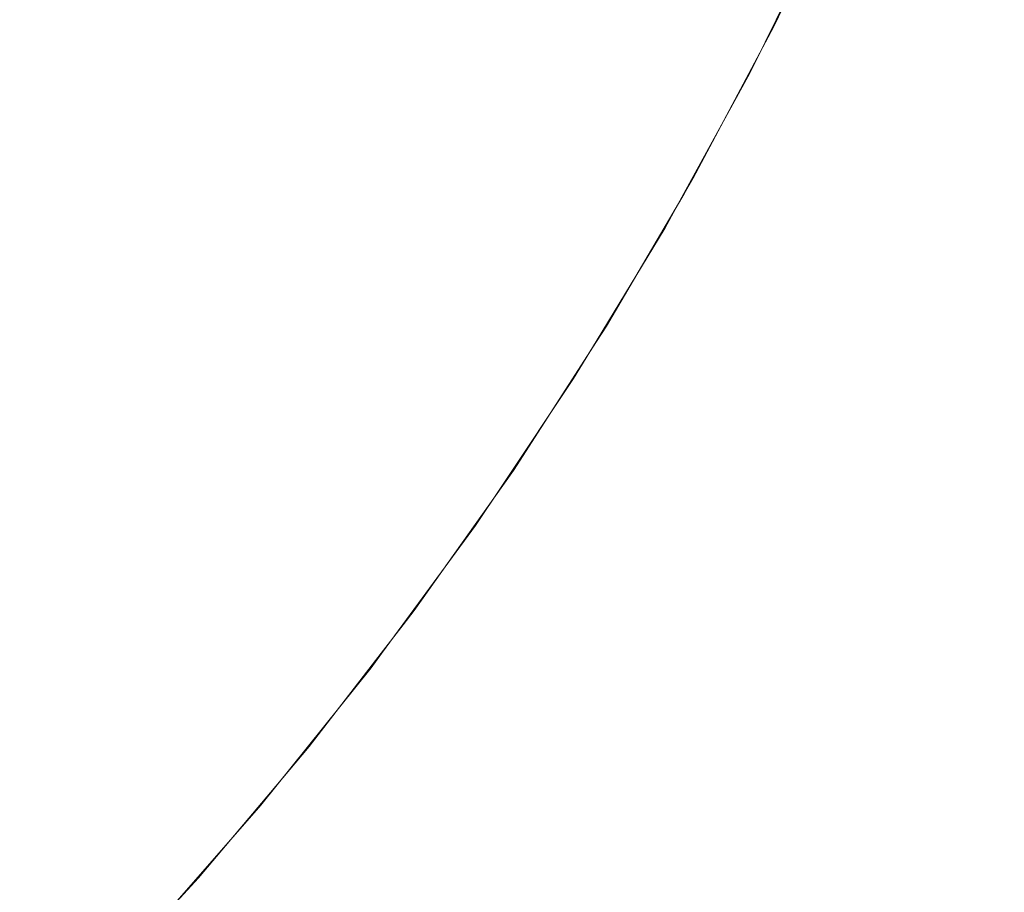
# Model space of a CAD drawing. Header units: centimetres. Extents: x -26 to 27.3, y -25.3 to -23.5.
# Tile 138 of 221: x 9.3238 to 9.3725, y -24.8927 to -24.8496. Entities that reach past the tile are written whole.
import ezdxf

# ---------------------------------------------------------------- set-up
doc = ezdxf.new("R2010")
doc.units = ezdxf.units.CM
doc.header["$LTSCALE"] = 2.54
doc.layers.add('Lucido design-1', color=7, linetype='Continuous')

# ---------------------------------------------------------------- blocks, each defined once
blk = doc.blocks.new('Gruppo-4-1')
at = {"color": 7, "linetype": 'Continuous', "lineweight": 9}
blk.add_3dface([(-25.917482, -23.559888, 1050.422055), (-25.917482, -25.159888, 1050.422055), (27.182518, -25.159888, 1050.422055), (27.182518, -23.559888, 1050.422055)], dxfattribs=at)
for points, invisible_edges in [([(9.36443, -24.842117, 1049.930605), (9.360776, -24.849764, 1049.930605), (9.36039, -24.849569, 1049.934669), (9.364036, -24.841939, 1049.934669)], 15), ([(9.364672, -24.842227, 1049.92653), (9.361014, -24.849884, 1049.92653), (9.360776, -24.849764, 1049.930605), (9.36443, -24.842117, 1049.930605)], 15), ([(9.348524, -24.843587, 1049.973231), (9.344822, -24.850557, 1049.973231), (9.342915, -24.849491, 1049.976733), (9.346573, -24.842603, 1049.976733)], 15), ([(9.364762, -24.842268, 1049.9226), (9.361102, -24.849928, 1049.9226), (9.361014, -24.849884, 1049.92653), (9.364672, -24.842227, 1049.92653)], 15), ([(9.364395, -24.843039, 1049.922055), (9.361103, -24.849929, 1049.922055), (9.361102, -24.849928, 1049.9226), (9.364762, -24.842268, 1049.9226)], 14), ([(9.334056, -24.844542, 1049.989775), (9.330326, -24.850897, 1049.989775), (9.327883, -24.849393, 1049.992766), (9.331551, -24.843143, 1049.992766)], 15), ([(9.361103, -24.849929, 1049.922055), (9.364395, -24.843039, 1049.922055), (9.363779, -24.844412, 1049.722055)], 10), ([(9.350343, -24.844504, 1049.969646), (9.346601, -24.85155, 1049.969646), (9.344822, -24.850557, 1049.973231), (9.348524, -24.843587, 1049.973231)], 15), ([(9.336448, -24.845879, 1049.986671), (9.33266, -24.852334, 1049.986671), (9.330326, -24.850897, 1049.989775), (9.334056, -24.844542, 1049.989775)], 15), ([(9.352027, -24.845352, 1049.965983), (9.348247, -24.85247, 1049.965983), (9.346601, -24.85155, 1049.969646), (9.350343, -24.844504, 1049.969646)], 15), ([(9.360676, -24.850704, 1049.722055), (9.363779, -24.844412, 1049.722055), (9.363797, -24.84442, 1049.720083), (9.359937, -24.852247, 1049.720083)], 14), ([(9.363941, -24.844487, 1049.716095), (9.360078, -24.85232, 1049.716095), (9.359937, -24.852247, 1049.720083), (9.363797, -24.84442, 1049.720083)], 15), ([(9.364229, -24.844621, 1049.71211), (9.36036, -24.852467, 1049.71211), (9.360078, -24.85232, 1049.716095), (9.363941, -24.844487, 1049.716095)], 15), ([(9.364662, -24.844823, 1049.708136), (9.360784, -24.852687, 1049.708136), (9.36036, -24.852467, 1049.71211), (9.364229, -24.844621, 1049.71211)], 15), ([(9.363779, -24.844412, 1049.722055), (9.360676, -24.850704, 1049.722055), (9.361103, -24.849929, 1049.922055)], 10), ([(9.365239, -24.845092, 1049.704179), (9.361349, -24.852982, 1049.704179), (9.360784, -24.852687, 1049.708136), (9.364662, -24.844823, 1049.708136)], 15), ([(9.365961, -24.845429, 1049.700245), (9.362055, -24.853349, 1049.700245), (9.361349, -24.852982, 1049.704179), (9.365239, -24.845092, 1049.704179)], 15), ([(9.353573, -24.846132, 1049.962249), (9.349759, -24.853314, 1049.962249), (9.348247, -24.85247, 1049.965983), (9.352027, -24.845352, 1049.965983)], 15), ([(9.366827, -24.845833, 1049.696342), (9.362903, -24.85379, 1049.696342), (9.362055, -24.853349, 1049.700245), (9.365961, -24.845429, 1049.700245)], 15), ([(9.338725, -24.84715, 1049.983458), (9.33488, -24.853701, 1049.983458), (9.33266, -24.852334, 1049.986671), (9.336448, -24.845879, 1049.986671)], 15), ([(9.367835, -24.846303, 1049.692475), (9.363889, -24.854304, 1049.692475), (9.362903, -24.85379, 1049.696342), (9.366827, -24.845833, 1049.696342)], 15), ([(9.325722, -24.848062, 1049.995216), (9.321851, -24.854061, 1049.995216), (9.319286, -24.852327, 1049.997982), (9.323086, -24.846439, 1049.997982)], 15), ([(9.35498, -24.846841, 1049.95845), (9.351134, -24.854082, 1049.95845), (9.349759, -24.853314, 1049.962249), (9.353573, -24.846132, 1049.962249)], 15), ([(9.368985, -24.846839, 1049.688652), (9.365015, -24.85489, 1049.688652), (9.363889, -24.854304, 1049.692475), (9.367835, -24.846303, 1049.692475)], 15), ([(9.356244, -24.847479, 1049.954592), (9.35237, -24.854773, 1049.954592), (9.351134, -24.854082, 1049.95845), (9.35498, -24.846841, 1049.95845)], 15), ([(9.370275, -24.847441, 1049.684879), (9.366278, -24.855547, 1049.684879), (9.365015, -24.85489, 1049.688652), (9.368985, -24.846839, 1049.688652)], 15), ([(9.340881, -24.848355, 1049.980144), (9.336984, -24.854997, 1049.980144), (9.33488, -24.853701, 1049.983458), (9.338725, -24.84715, 1049.983458)], 15), ([(9.357366, -24.848044, 1049.950684), (9.353467, -24.855386, 1049.950684), (9.35237, -24.854773, 1049.954592), (9.356244, -24.847479, 1049.954592)], 15), ([(9.371704, -24.848107, 1049.681161), (9.367676, -24.856275, 1049.681161), (9.366278, -24.855547, 1049.684879), (9.370275, -24.847441, 1049.684879)], 15), ([(9.358342, -24.848537, 1049.94673), (9.354421, -24.855919, 1049.94673), (9.353467, -24.855386, 1049.950684), (9.357366, -24.848044, 1049.950684)], 15), ([(9.327883, -24.849393, 1049.992766), (9.323953, -24.855482, 1049.992766), (9.321851, -24.854061, 1049.995216), (9.325722, -24.848062, 1049.995216)], 15), ([(9.342915, -24.849491, 1049.976733), (9.338968, -24.856218, 1049.976733), (9.336984, -24.854997, 1049.980144), (9.340881, -24.848355, 1049.980144)], 15), ([(9.373269, -24.848837, 1049.677507), (9.369208, -24.857073, 1049.677507), (9.367676, -24.856275, 1049.681161), (9.371704, -24.848107, 1049.681161)], 15), ([(9.359172, -24.848955, 1049.942739), (9.355233, -24.856372, 1049.942739), (9.354421, -24.855919, 1049.94673), (9.358342, -24.848537, 1049.94673)], 15), ([(9.359855, -24.8493, 1049.938716), (9.355901, -24.856745, 1049.938716), (9.355233, -24.856372, 1049.942739), (9.359172, -24.848955, 1049.942739)], 15), ([(9.374969, -24.84963, 1049.673921), (9.370872, -24.857939, 1049.673921), (9.369208, -24.857073, 1049.677507), (9.373269, -24.848837, 1049.677507)], 15), ([(9.330326, -24.850897, 1049.989775), (9.32633, -24.857088, 1049.989775), (9.323953, -24.855482, 1049.992766), (9.327883, -24.849393, 1049.992766)], 15), ([(9.344822, -24.850557, 1049.973231), (9.340828, -24.857363, 1049.973231), (9.338968, -24.856218, 1049.976733), (9.342915, -24.849491, 1049.976733)], 15), ([(9.36039, -24.849569, 1049.934669), (9.356423, -24.857037, 1049.934669), (9.355901, -24.856745, 1049.938716), (9.359855, -24.8493, 1049.938716)], 15), ([(9.360776, -24.849764, 1049.930605), (9.356801, -24.857248, 1049.930605), (9.356423, -24.857037, 1049.934669), (9.36039, -24.849569, 1049.934669)], 15), ([(9.361014, -24.849884, 1049.92653), (9.357033, -24.857378, 1049.92653), (9.356801, -24.857248, 1049.930605), (9.360776, -24.849764, 1049.930605)], 15), ([(9.361102, -24.849928, 1049.9226), (9.357119, -24.857426, 1049.9226), (9.357033, -24.857378, 1049.92653), (9.361014, -24.849884, 1049.92653)], 15), ([(9.360688, -24.85071, 1049.922055), (9.357121, -24.857427, 1049.922055), (9.357119, -24.857426, 1049.9226), (9.361102, -24.849928, 1049.9226)], 14), ([(9.360676, -24.850704, 1049.722055), (9.360688, -24.85071, 1049.922055), (9.361103, -24.849929, 1049.922055)], 9), ([(9.361102, -24.849928, 1049.9226), (9.361103, -24.849929, 1049.922055), (9.360688, -24.85071, 1049.922055)], 9), ([(9.376801, -24.850484, 1049.670411), (9.372665, -24.858872, 1049.670411), (9.370872, -24.857939, 1049.673921), (9.374969, -24.84963, 1049.673921)], 15), ([(9.33266, -24.852334, 1049.986671), (9.328601, -24.858623, 1049.986671), (9.32633, -24.857088, 1049.989775), (9.330326, -24.850897, 1049.989775)], 15), ([(9.346601, -24.85155, 1049.969646), (9.342562, -24.858431, 1049.969646), (9.340828, -24.857363, 1049.973231), (9.344822, -24.850557, 1049.973231)], 15), ([(9.357121, -24.857427, 1049.922055), (9.360688, -24.85071, 1049.922055), (9.35992, -24.852238, 1049.722055)], 10), ([(9.359937, -24.852247, 1049.720083), (9.35992, -24.852238, 1049.722055), (9.360676, -24.850704, 1049.722055)], 9), ([(9.360688, -24.85071, 1049.922055), (9.360676, -24.850704, 1049.722055), (9.35992, -24.852238, 1049.722055)], 9), ([(9.348247, -24.85247, 1049.965983), (9.344168, -24.85942, 1049.965983), (9.342562, -24.858431, 1049.969646), (9.346601, -24.85155, 1049.969646)], 15), ([(9.33488, -24.853701, 1049.983458), (9.330762, -24.860083, 1049.983458), (9.328601, -24.858623, 1049.986671), (9.33266, -24.852334, 1049.986671)], 15), ([(9.35665, -24.858198, 1049.722055), (9.35992, -24.852238, 1049.722055), (9.359937, -24.852247, 1049.720083), (9.35574, -24.859898, 1049.720083)], 14), ([(9.360078, -24.85232, 1049.716095), (9.355877, -24.859977, 1049.716095), (9.35574, -24.859898, 1049.720083), (9.359937, -24.852247, 1049.720083)], 15), ([(9.36036, -24.852467, 1049.71211), (9.356152, -24.860136, 1049.71211), (9.355877, -24.859977, 1049.716095), (9.360078, -24.85232, 1049.716095)], 15), ([(9.35992, -24.852238, 1049.722055), (9.35665, -24.858198, 1049.722055), (9.357121, -24.857427, 1049.922055)], 10), ([(9.349759, -24.853314, 1049.962249), (9.345643, -24.860328, 1049.962249), (9.344168, -24.85942, 1049.965983), (9.348247, -24.85247, 1049.965983)], 15), ([(9.360784, -24.852687, 1049.708136), (9.356566, -24.860375, 1049.708136), (9.356152, -24.860136, 1049.71211), (9.36036, -24.852467, 1049.71211)], 15), ([(9.361349, -24.852982, 1049.704179), (9.357118, -24.860693, 1049.704179), (9.356566, -24.860375, 1049.708136), (9.360784, -24.852687, 1049.708136)], 15), ([(9.351134, -24.854082, 1049.95845), (9.346984, -24.861154, 1049.95845), (9.345643, -24.860328, 1049.962249), (9.349759, -24.853314, 1049.962249)], 15), ([(9.362055, -24.853349, 1049.700245), (9.357808, -24.861092, 1049.700245), (9.357118, -24.860693, 1049.704179), (9.361349, -24.852982, 1049.704179)], 15), ([(9.362903, -24.85379, 1049.696342), (9.358635, -24.861569, 1049.696342), (9.357808, -24.861092, 1049.700245), (9.362055, -24.853349, 1049.700245)], 15), ([(9.336984, -24.854997, 1049.980144), (9.332808, -24.861467, 1049.980144), (9.330762, -24.860083, 1049.983458), (9.33488, -24.853701, 1049.983458)], 15), ([(9.363889, -24.854304, 1049.692475), (9.359598, -24.862125, 1049.692475), (9.358635, -24.861569, 1049.696342), (9.362903, -24.85379, 1049.696342)], 15), ([(9.323953, -24.855482, 1049.992766), (9.319769, -24.861398, 1049.992766), (9.317729, -24.859889, 1049.995216), (9.321851, -24.854061, 1049.995216)], 15), ([(9.35237, -24.854773, 1049.954592), (9.34819, -24.861897, 1049.954592), (9.346984, -24.861154, 1049.95845), (9.351134, -24.854082, 1049.95845)], 15), ([(9.365015, -24.85489, 1049.688652), (9.360697, -24.86276, 1049.688652), (9.359598, -24.862125, 1049.692475), (9.363889, -24.854304, 1049.692475)], 15), ([(9.353467, -24.855386, 1049.950684), (9.34926, -24.862555, 1049.950684), (9.34819, -24.861897, 1049.954592), (9.35237, -24.854773, 1049.954592)], 15), ([(9.338968, -24.856218, 1049.976733), (9.334738, -24.862771, 1049.976733), (9.332808, -24.861467, 1049.980144), (9.336984, -24.854997, 1049.980144)], 15), ([(9.366278, -24.855547, 1049.684879), (9.36193, -24.863472, 1049.684879), (9.360697, -24.86276, 1049.688652), (9.365015, -24.85489, 1049.688652)], 15), ([(9.32633, -24.857088, 1049.989775), (9.322076, -24.863104, 1049.989775), (9.319769, -24.861398, 1049.992766), (9.323953, -24.855482, 1049.992766)], 15), ([(9.354421, -24.855919, 1049.94673), (9.350191, -24.863128, 1049.94673), (9.34926, -24.862555, 1049.950684), (9.353467, -24.855386, 1049.950684)], 15), ([(9.367676, -24.856275, 1049.681161), (9.363295, -24.86426, 1049.681161), (9.36193, -24.863472, 1049.684879), (9.366278, -24.855547, 1049.684879)], 15), ([(9.340828, -24.857363, 1049.973231), (9.336548, -24.863994, 1049.973231), (9.334738, -24.862771, 1049.976733), (9.338968, -24.856218, 1049.976733)], 15), ([(9.355233, -24.856372, 1049.942739), (9.350982, -24.863616, 1049.942739), (9.350191, -24.863128, 1049.94673), (9.354421, -24.855919, 1049.94673)], 15), ([(9.369208, -24.857073, 1049.677507), (9.364791, -24.865123, 1049.677507), (9.363295, -24.86426, 1049.681161), (9.367676, -24.856275, 1049.681161)], 15), ([(9.355901, -24.856745, 1049.938716), (9.351634, -24.864017, 1049.938716), (9.350982, -24.863616, 1049.942739), (9.355233, -24.856372, 1049.942739)], 15), ([(9.356423, -24.857037, 1049.934669), (9.352144, -24.864331, 1049.934669), (9.351634, -24.864017, 1049.938716), (9.355901, -24.856745, 1049.938716)], 15), ([(9.328601, -24.858623, 1049.986671), (9.324279, -24.864734, 1049.986671), (9.322076, -24.863104, 1049.989775), (9.32633, -24.857088, 1049.989775)], 15), ([(9.356801, -24.857248, 1049.930605), (9.352512, -24.864557, 1049.930605), (9.352144, -24.864331, 1049.934669), (9.356423, -24.857037, 1049.934669)], 15), ([(9.357033, -24.857378, 1049.92653), (9.352738, -24.864697, 1049.92653), (9.352512, -24.864557, 1049.930605), (9.356801, -24.857248, 1049.930605)], 15), ([(9.370872, -24.857939, 1049.673921), (9.366415, -24.866061, 1049.673921), (9.364791, -24.865123, 1049.677507), (9.369208, -24.857073, 1049.677507)], 15), ([(9.342562, -24.858431, 1049.969646), (9.338236, -24.865135, 1049.969646), (9.336548, -24.863994, 1049.973231), (9.340828, -24.857363, 1049.973231)], 15), ([(9.357119, -24.857426, 1049.9226), (9.352823, -24.864749, 1049.9226), (9.352738, -24.864697, 1049.92653), (9.357033, -24.857378, 1049.92653)], 15), ([(9.356664, -24.858206, 1049.922055), (9.352824, -24.864749, 1049.922055), (9.352823, -24.864749, 1049.9226), (9.357119, -24.857426, 1049.9226)], 14), ([(9.35665, -24.858198, 1049.722055), (9.356664, -24.858206, 1049.922055), (9.357121, -24.857427, 1049.922055)], 9), ([(9.357119, -24.857426, 1049.9226), (9.357121, -24.857427, 1049.922055), (9.356664, -24.858206, 1049.922055)], 9), ([(9.352824, -24.864749, 1049.922055), (9.356664, -24.858206, 1049.922055), (9.355723, -24.859888, 1049.722055)], 10), ([(9.35574, -24.859898, 1049.720083), (9.355723, -24.859888, 1049.722055), (9.35665, -24.858198, 1049.722055)], 9), ([(9.356664, -24.858206, 1049.922055), (9.35665, -24.858198, 1049.722055), (9.355723, -24.859888, 1049.722055)], 9), ([(9.372665, -24.858872, 1049.670411), (9.368166, -24.867072, 1049.670411), (9.366415, -24.866061, 1049.673921), (9.370872, -24.857939, 1049.673921)], 15), ([(9.330762, -24.860083, 1049.983458), (9.326376, -24.866285, 1049.983458), (9.324279, -24.864734, 1049.986671), (9.328601, -24.858623, 1049.986671)], 15), ([(9.344168, -24.85942, 1049.965983), (9.339798, -24.866191, 1049.965983), (9.338236, -24.865135, 1049.969646), (9.342562, -24.858431, 1049.969646)], 15), ([(9.374584, -24.859871, 1049.666981), (9.37004, -24.868154, 1049.666981), (9.368166, -24.867072, 1049.670411), (9.372665, -24.858872, 1049.670411)], 15), ([(9.345643, -24.860328, 1049.962249), (9.341233, -24.867161, 1049.962249), (9.339798, -24.866191, 1049.965983), (9.344168, -24.85942, 1049.965983)], 15), ([(9.332808, -24.861467, 1049.980144), (9.328362, -24.867754, 1049.980144), (9.326376, -24.866285, 1049.983458), (9.330762, -24.860083, 1049.983458)], 15), ([(9.352314, -24.865505, 1049.722055), (9.355723, -24.859888, 1049.722055), (9.35574, -24.859898, 1049.720083), (9.351213, -24.867358, 1049.720083)], 14), ([(9.355877, -24.859977, 1049.716095), (9.351346, -24.867443, 1049.716095), (9.351213, -24.867358, 1049.720083), (9.35574, -24.859898, 1049.720083)], 15), ([(9.356152, -24.860136, 1049.71211), (9.351614, -24.867614, 1049.71211), (9.351346, -24.867443, 1049.716095), (9.355877, -24.859977, 1049.716095)], 15), ([(9.356566, -24.860375, 1049.708136), (9.352017, -24.867871, 1049.708136), (9.351614, -24.867614, 1049.71211), (9.356152, -24.860136, 1049.71211)], 15), ([(9.352824, -24.864749, 1049.922055), (9.355723, -24.859888, 1049.722055), (9.352314, -24.865505, 1049.722055)], 9), ([(9.376628, -24.860935, 1049.66364), (9.372035, -24.869306, 1049.66364), (9.37004, -24.868154, 1049.666981), (9.374584, -24.859871, 1049.666981)], 15), ([(9.346984, -24.861154, 1049.95845), (9.342538, -24.868043, 1049.95845), (9.341233, -24.867161, 1049.962249), (9.345643, -24.860328, 1049.962249)], 15), ([(9.357118, -24.860693, 1049.704179), (9.352555, -24.868213, 1049.704179), (9.352017, -24.867871, 1049.708136), (9.356566, -24.860375, 1049.708136)], 15), ([(9.357808, -24.861092, 1049.700245), (9.353227, -24.868641, 1049.700245), (9.352555, -24.868213, 1049.704179), (9.357118, -24.860693, 1049.704179)], 15), ([(9.34819, -24.861897, 1049.954592), (9.343712, -24.868836, 1049.954592), (9.342538, -24.868043, 1049.95845), (9.346984, -24.861154, 1049.95845)], 15), ([(9.358635, -24.861569, 1049.696342), (9.354032, -24.869155, 1049.696342), (9.353227, -24.868641, 1049.700245), (9.357808, -24.861092, 1049.700245)], 15), ([(9.378825, -24.862079, 1049.660343), (9.374181, -24.870545, 1049.660343), (9.372035, -24.869306, 1049.66364), (9.376628, -24.860935, 1049.66364)], 15), ([(9.334738, -24.862771, 1049.976733), (9.330235, -24.869139, 1049.976733), (9.328362, -24.867754, 1049.980144), (9.332808, -24.861467, 1049.980144)], 15), ([(9.359598, -24.862125, 1049.692475), (9.35497, -24.869752, 1049.692475), (9.354032, -24.869155, 1049.696342), (9.358635, -24.861569, 1049.696342)], 15), ([(9.34926, -24.862555, 1049.950684), (9.344752, -24.869539, 1049.950684), (9.343712, -24.868836, 1049.954592), (9.34819, -24.861897, 1049.954592)], 15), ([(9.360697, -24.86276, 1049.688652), (9.356041, -24.870434, 1049.688652), (9.35497, -24.869752, 1049.692475), (9.359598, -24.862125, 1049.692475)], 15), ([(9.350191, -24.863128, 1049.94673), (9.345658, -24.870152, 1049.94673), (9.344752, -24.869539, 1049.950684), (9.34926, -24.862555, 1049.950684)], 15), ([(9.324279, -24.864734, 1049.986671), (9.319702, -24.870656, 1049.986671), (9.317569, -24.868934, 1049.989775), (9.322076, -24.863104, 1049.989775)], 15), ([(9.336548, -24.863994, 1049.973231), (9.331991, -24.870438, 1049.973231), (9.330235, -24.869139, 1049.976733), (9.334738, -24.862771, 1049.976733)], 15), ([(9.350982, -24.863616, 1049.942739), (9.346428, -24.870672, 1049.942739), (9.345658, -24.870152, 1049.94673), (9.350191, -24.863128, 1049.94673)], 15), ([(9.36193, -24.863472, 1049.684879), (9.357241, -24.871199, 1049.684879), (9.356041, -24.870434, 1049.688652), (9.360697, -24.86276, 1049.688652)], 15), ([(9.351634, -24.864017, 1049.938716), (9.347062, -24.8711, 1049.938716), (9.346428, -24.870672, 1049.942739), (9.350982, -24.863616, 1049.942739)], 15), ([(9.363295, -24.86426, 1049.681161), (9.358571, -24.872046, 1049.681161), (9.357241, -24.871199, 1049.684879), (9.36193, -24.863472, 1049.684879)], 15), ([(9.338236, -24.865135, 1049.969646), (9.333629, -24.871649, 1049.969646), (9.331991, -24.870438, 1049.973231), (9.336548, -24.863994, 1049.973231)], 15), ([(9.352144, -24.864331, 1049.934669), (9.347558, -24.871436, 1049.934669), (9.347062, -24.8711, 1049.938716), (9.351634, -24.864017, 1049.938716)], 15), ([(9.352512, -24.864557, 1049.930605), (9.347917, -24.871678, 1049.930605), (9.347558, -24.871436, 1049.934669), (9.352144, -24.864331, 1049.934669)], 15), ([(9.352738, -24.864697, 1049.92653), (9.348137, -24.871827, 1049.92653), (9.347917, -24.871678, 1049.930605), (9.352512, -24.864557, 1049.930605)], 15), ([(9.364791, -24.865123, 1049.677507), (9.360027, -24.872974, 1049.677507), (9.358571, -24.872046, 1049.681161), (9.363295, -24.86426, 1049.681161)], 15), ([(9.326376, -24.866285, 1049.983458), (9.32173, -24.872294, 1049.983458), (9.319702, -24.870656, 1049.986671), (9.324279, -24.864734, 1049.986671)], 15), ([(9.352823, -24.864749, 1049.9226), (9.348219, -24.871882, 1049.9226), (9.348137, -24.871827, 1049.92653), (9.352738, -24.864697, 1049.92653)], 15), ([(9.35233, -24.865514, 1049.922055), (9.34822, -24.871883, 1049.922055), (9.348219, -24.871882, 1049.9226), (9.352823, -24.864749, 1049.9226)], 14), ([(9.352314, -24.865505, 1049.722055), (9.35233, -24.865514, 1049.922055), (9.352824, -24.864749, 1049.922055)], 9), ([(9.352823, -24.864749, 1049.9226), (9.352824, -24.864749, 1049.922055), (9.35233, -24.865514, 1049.922055)], 9), ([(9.339798, -24.866191, 1049.965983), (9.335145, -24.87277, 1049.965983), (9.333629, -24.871649, 1049.969646), (9.338236, -24.865135, 1049.969646)], 15), ([(9.34822, -24.871883, 1049.922055), (9.35233, -24.865514, 1049.922055), (9.351196, -24.867348, 1049.722055)], 10), ([(9.351213, -24.867358, 1049.720083), (9.351196, -24.867348, 1049.722055), (9.352314, -24.865505, 1049.722055)], 9), ([(9.35233, -24.865514, 1049.922055), (9.352314, -24.865505, 1049.722055), (9.351196, -24.867348, 1049.722055)], 9), ([(9.366415, -24.866061, 1049.673921), (9.361609, -24.873982, 1049.673921), (9.360027, -24.872974, 1049.677507), (9.364791, -24.865123, 1049.677507)], 15), ([(9.368166, -24.867072, 1049.670411), (9.363314, -24.875068, 1049.670411), (9.361609, -24.873982, 1049.673921), (9.366415, -24.866061, 1049.673921)], 15), ([(9.328362, -24.867754, 1049.980144), (9.323653, -24.873846, 1049.980144), (9.32173, -24.872294, 1049.983458), (9.326376, -24.866285, 1049.983458)], 15), ([(9.341233, -24.867161, 1049.962249), (9.336537, -24.8738, 1049.962249), (9.335145, -24.87277, 1049.965983), (9.339798, -24.866191, 1049.965983)], 15), ([(9.342538, -24.868043, 1049.95845), (9.337804, -24.874737, 1049.95845), (9.336537, -24.8738, 1049.962249), (9.341233, -24.867161, 1049.962249)], 15), ([(9.347678, -24.872613, 1049.722055), (9.351196, -24.867348, 1049.722055), (9.351213, -24.867358, 1049.720083), (9.346364, -24.874614, 1049.720083)], 14), ([(9.351346, -24.867443, 1049.716095), (9.346494, -24.874705, 1049.716095), (9.346364, -24.874614, 1049.720083), (9.351213, -24.867358, 1049.720083)], 15), ([(9.351614, -24.867614, 1049.71211), (9.346754, -24.874888, 1049.71211), (9.346494, -24.874705, 1049.716095), (9.351346, -24.867443, 1049.716095)], 15), ([(9.34822, -24.871883, 1049.922055), (9.351196, -24.867348, 1049.722055), (9.347678, -24.872613, 1049.722055)], 9), ([(9.37004, -24.868154, 1049.666981), (9.365139, -24.876231, 1049.666981), (9.363314, -24.875068, 1049.670411), (9.368166, -24.867072, 1049.670411)], 15), ([(9.330235, -24.869139, 1049.976733), (9.325465, -24.87531, 1049.976733), (9.323653, -24.873846, 1049.980144), (9.328362, -24.867754, 1049.980144)], 15), ([(9.352017, -24.867871, 1049.708136), (9.347146, -24.875162, 1049.708136), (9.346754, -24.874888, 1049.71211), (9.351614, -24.867614, 1049.71211)], 15), ([(9.352555, -24.868213, 1049.704179), (9.347668, -24.875527, 1049.704179), (9.347146, -24.875162, 1049.708136), (9.352017, -24.867871, 1049.708136)], 15), ([(9.343712, -24.868836, 1049.954592), (9.338943, -24.875579, 1049.954592), (9.337804, -24.874737, 1049.95845), (9.342538, -24.868043, 1049.95845)], 15), ([(9.353227, -24.868641, 1049.700245), (9.34832, -24.875984, 1049.700245), (9.347668, -24.875527, 1049.704179), (9.352555, -24.868213, 1049.704179)], 15), ([(9.372035, -24.869306, 1049.66364), (9.367082, -24.877468, 1049.66364), (9.365139, -24.876231, 1049.666981), (9.37004, -24.868154, 1049.666981)], 15), ([(9.344752, -24.869539, 1049.950684), (9.339952, -24.876326, 1049.950684), (9.338943, -24.875579, 1049.954592), (9.343712, -24.868836, 1049.954592)], 15), ([(9.354032, -24.869155, 1049.696342), (9.349103, -24.876532, 1049.696342), (9.34832, -24.875984, 1049.700245), (9.353227, -24.868641, 1049.700245)], 15), ([(9.331991, -24.870438, 1049.973231), (9.327165, -24.876682, 1049.973231), (9.325465, -24.87531, 1049.976733), (9.330235, -24.869139, 1049.976733)], 15), ([(9.35497, -24.869752, 1049.692475), (9.350014, -24.87717, 1049.692475), (9.349103, -24.876532, 1049.696342), (9.354032, -24.869155, 1049.696342)], 15), ([(9.374181, -24.870545, 1049.660343), (9.369171, -24.878799, 1049.660343), (9.367082, -24.877468, 1049.66364), (9.372035, -24.869306, 1049.66364)], 15), ([(9.345658, -24.870152, 1049.94673), (9.340831, -24.876976, 1049.94673), (9.339952, -24.876326, 1049.950684), (9.344752, -24.869539, 1049.950684)], 15), ([(9.356041, -24.870434, 1049.688652), (9.351053, -24.877898, 1049.688652), (9.350014, -24.87717, 1049.692475), (9.35497, -24.869752, 1049.692475)], 15), ([(9.333629, -24.871649, 1049.969646), (9.328749, -24.877962, 1049.969646), (9.327165, -24.876682, 1049.973231), (9.331991, -24.870438, 1049.973231)], 15), ([(9.346428, -24.870672, 1049.942739), (9.341579, -24.877529, 1049.942739), (9.340831, -24.876976, 1049.94673), (9.345658, -24.870152, 1049.94673)], 15), ([(9.357241, -24.871199, 1049.684879), (9.35222, -24.878714, 1049.684879), (9.351053, -24.877898, 1049.688652), (9.356041, -24.870434, 1049.688652)], 15), ([(9.347062, -24.8711, 1049.938716), (9.342194, -24.877984, 1049.938716), (9.341579, -24.877529, 1049.942739), (9.346428, -24.870672, 1049.942739)], 15), ([(9.37641, -24.871832, 1049.657194), (9.371343, -24.880183, 1049.657194), (9.369171, -24.878799, 1049.660343), (9.374181, -24.870545, 1049.660343)], 15), ([(9.347558, -24.871436, 1049.934669), (9.342675, -24.87834, 1049.934669), (9.342194, -24.877984, 1049.938716), (9.347062, -24.8711, 1049.938716)], 15), ([(9.358571, -24.872046, 1049.681161), (9.353511, -24.879619, 1049.681161), (9.35222, -24.878714, 1049.684879), (9.357241, -24.871199, 1049.684879)], 15), ([(9.335145, -24.87277, 1049.965983), (9.330216, -24.879146, 1049.965983), (9.328749, -24.877962, 1049.969646), (9.333629, -24.871649, 1049.969646)], 15), ([(9.347917, -24.871678, 1049.930605), (9.343023, -24.878597, 1049.930605), (9.342675, -24.87834, 1049.934669), (9.347558, -24.871436, 1049.934669)], 15), ([(9.348137, -24.871827, 1049.92653), (9.343237, -24.878755, 1049.92653), (9.343023, -24.878597, 1049.930605), (9.347917, -24.871678, 1049.930605)], 15), ([(9.348219, -24.871882, 1049.9226), (9.343316, -24.878814, 1049.9226), (9.343237, -24.878755, 1049.92653), (9.348137, -24.871827, 1049.92653)], 15), ([(9.347696, -24.872624, 1049.922055), (9.343317, -24.878815, 1049.922055), (9.343316, -24.878814, 1049.9226), (9.348219, -24.871882, 1049.9226)], 14), ([(9.347678, -24.872613, 1049.722055), (9.347696, -24.872624, 1049.922055), (9.34822, -24.871883, 1049.922055)], 9), ([(9.348219, -24.871882, 1049.9226), (9.34822, -24.871883, 1049.922055), (9.347696, -24.872624, 1049.922055)], 9), ([(9.378752, -24.873184, 1049.65415), (9.373623, -24.881635, 1049.65415), (9.371343, -24.880183, 1049.657194), (9.37641, -24.871832, 1049.657194)], 15), ([(9.360027, -24.872974, 1049.677507), (9.354926, -24.880609, 1049.677507), (9.353511, -24.879619, 1049.681161), (9.358571, -24.872046, 1049.681161)], 15), ([(9.336537, -24.8738, 1049.962249), (9.331564, -24.880234, 1049.962249), (9.330216, -24.879146, 1049.965983), (9.335145, -24.87277, 1049.965983)], 15), ([(9.343317, -24.878815, 1049.922055), (9.347696, -24.872624, 1049.922055), (9.346348, -24.874603, 1049.722055)], 10), ([(9.346364, -24.874614, 1049.720083), (9.346348, -24.874603, 1049.722055), (9.347678, -24.872613, 1049.722055)], 9), ([(9.347696, -24.872624, 1049.922055), (9.347678, -24.872613, 1049.722055), (9.346348, -24.874603, 1049.722055)], 9), ([(9.361609, -24.873982, 1049.673921), (9.356462, -24.881685, 1049.673921), (9.354926, -24.880609, 1049.677507), (9.360027, -24.872974, 1049.677507)], 15), ([(9.325465, -24.87531, 1049.976733), (9.320437, -24.881272, 1049.976733), (9.318689, -24.879733, 1049.980144), (9.323653, -24.873846, 1049.980144)], 15), ([(9.337804, -24.874737, 1049.95845), (9.332789, -24.881224, 1049.95845), (9.331564, -24.880234, 1049.962249), (9.336537, -24.8738, 1049.962249)], 15), ([(9.363314, -24.875068, 1049.670411), (9.358118, -24.882844, 1049.670411), (9.356462, -24.881685, 1049.673921), (9.361609, -24.873982, 1049.673921)], 15), ([(9.338943, -24.875579, 1049.954592), (9.333892, -24.882114, 1049.954592), (9.332789, -24.881224, 1049.95845), (9.337804, -24.874737, 1049.95845)], 15), ([(9.342751, -24.87951, 1049.722055), (9.346348, -24.874603, 1049.722055), (9.346364, -24.874614, 1049.720083), (9.341204, -24.881652, 1049.720083)], 14), ([(9.346494, -24.874705, 1049.716095), (9.34133, -24.881749, 1049.716095), (9.341204, -24.881652, 1049.720083), (9.346364, -24.874614, 1049.720083)], 15), ([(9.346754, -24.874888, 1049.71211), (9.341582, -24.881942, 1049.71211), (9.34133, -24.881749, 1049.716095), (9.346494, -24.874705, 1049.716095)], 15), ([(9.343317, -24.878815, 1049.922055), (9.346348, -24.874603, 1049.722055), (9.342751, -24.87951, 1049.722055)], 9), ([(9.327165, -24.876682, 1049.973231), (9.322077, -24.882716, 1049.973231), (9.320437, -24.881272, 1049.976733), (9.325465, -24.87531, 1049.976733)], 15), ([(9.347146, -24.875162, 1049.708136), (9.341961, -24.882233, 1049.708136), (9.341582, -24.881942, 1049.71211), (9.346754, -24.874888, 1049.71211)], 15), ([(9.347668, -24.875527, 1049.704179), (9.342467, -24.882621, 1049.704179), (9.341961, -24.882233, 1049.708136), (9.347146, -24.875162, 1049.708136)], 15), ([(9.365139, -24.876231, 1049.666981), (9.359891, -24.884086, 1049.666981), (9.358118, -24.882844, 1049.670411), (9.363314, -24.875068, 1049.670411)], 15), ([(9.339952, -24.876326, 1049.950684), (9.334869, -24.882903, 1049.950684), (9.333892, -24.882114, 1049.954592), (9.338943, -24.875579, 1049.954592)], 15), ([(9.34832, -24.875984, 1049.700245), (9.343099, -24.883106, 1049.700245), (9.342467, -24.882621, 1049.704179), (9.347668, -24.875527, 1049.704179)], 15), ([(9.349103, -24.876532, 1049.696342), (9.343856, -24.883687, 1049.696342), (9.343099, -24.883106, 1049.700245), (9.34832, -24.875984, 1049.700245)], 15), ([(9.367082, -24.877468, 1049.66364), (9.361778, -24.885407, 1049.66364), (9.359891, -24.884086, 1049.666981), (9.365139, -24.876231, 1049.666981)], 15), ([(9.328749, -24.877962, 1049.969646), (9.323606, -24.884061, 1049.969646), (9.322077, -24.882716, 1049.973231), (9.327165, -24.876682, 1049.973231)], 15), ([(9.340831, -24.876976, 1049.94673), (9.335719, -24.88359, 1049.94673), (9.334869, -24.882903, 1049.950684), (9.339952, -24.876326, 1049.950684)], 15), ([(9.350014, -24.87717, 1049.692475), (9.344739, -24.884364, 1049.692475), (9.343856, -24.883687, 1049.696342), (9.349103, -24.876532, 1049.696342)], 15), ([(9.341579, -24.877529, 1049.942739), (9.336443, -24.884174, 1049.942739), (9.335719, -24.88359, 1049.94673), (9.340831, -24.876976, 1049.94673)], 15), ([(9.351053, -24.877898, 1049.688652), (9.345746, -24.885137, 1049.688652), (9.344739, -24.884364, 1049.692475), (9.350014, -24.87717, 1049.692475)], 15), ([(9.342194, -24.877984, 1049.938716), (9.337038, -24.884654, 1049.938716), (9.336443, -24.884174, 1049.942739), (9.341579, -24.877529, 1049.942739)], 15), ([(9.369171, -24.878799, 1049.660343), (9.363807, -24.886828, 1049.660343), (9.361778, -24.885407, 1049.66364), (9.367082, -24.877468, 1049.66364)], 15), ([(9.330216, -24.879146, 1049.965983), (9.325022, -24.885307, 1049.965983), (9.323606, -24.884061, 1049.969646), (9.328749, -24.877962, 1049.969646)], 15), ([(9.342675, -24.87834, 1049.934669), (9.337504, -24.88503, 1049.934669), (9.337038, -24.884654, 1049.938716), (9.342194, -24.877984, 1049.938716)], 15), ([(9.35222, -24.878714, 1049.684879), (9.346875, -24.886004, 1049.684879), (9.345746, -24.885137, 1049.688652), (9.351053, -24.877898, 1049.688652)], 15), ([(9.343023, -24.878597, 1049.930605), (9.33784, -24.885302, 1049.930605), (9.337504, -24.88503, 1049.934669), (9.342675, -24.87834, 1049.934669)], 15), ([(9.343237, -24.878755, 1049.92653), (9.338047, -24.885469, 1049.92653), (9.33784, -24.885302, 1049.930605), (9.343023, -24.878597, 1049.930605)], 15), ([(9.353511, -24.879619, 1049.681161), (9.348126, -24.886963, 1049.681161), (9.346875, -24.886004, 1049.684879), (9.35222, -24.878714, 1049.684879)], 15), ([(9.331564, -24.880234, 1049.962249), (9.326322, -24.886451, 1049.962249), (9.325022, -24.885307, 1049.965983), (9.330216, -24.879146, 1049.965983)], 15), ([(9.343316, -24.878814, 1049.9226), (9.338124, -24.885531, 1049.9226), (9.338047, -24.885469, 1049.92653), (9.343237, -24.878755, 1049.92653)], 15), ([(9.341684, -24.880927, 1049.922055), (9.338125, -24.885532, 1049.922055), (9.338124, -24.885531, 1049.9226), (9.343316, -24.878814, 1049.9226)], 14), ([(9.343316, -24.878814, 1049.9226), (9.343317, -24.878815, 1049.922055), (9.34277, -24.879523, 1049.922055), (9.341684, -24.880927, 1049.922055)], 9), ([(9.342751, -24.87951, 1049.722055), (9.34277, -24.879523, 1049.922055), (9.343317, -24.878815, 1049.922055)], 9), ([(9.371343, -24.880183, 1049.657194), (9.365916, -24.888305, 1049.657194), (9.363807, -24.886828, 1049.660343), (9.369171, -24.878799, 1049.660343)], 15), ([(9.341204, -24.881652, 1049.720083), (9.341701, -24.880941, 1049.722055), (9.342751, -24.87951, 1049.722055)], 9), ([(9.342751, -24.87951, 1049.722055), (9.341701, -24.880941, 1049.722055), (9.341684, -24.880927, 1049.922055)], 10), ([(9.341684, -24.880927, 1049.922055), (9.34277, -24.879523, 1049.922055), (9.342751, -24.87951, 1049.722055)], 10), ([(9.354926, -24.880609, 1049.677507), (9.349496, -24.888015, 1049.677507), (9.348126, -24.886963, 1049.681161), (9.353511, -24.879619, 1049.681161)], 15), ([(9.373623, -24.881635, 1049.65415), (9.368131, -24.889855, 1049.65415), (9.365916, -24.888305, 1049.657194), (9.371343, -24.880183, 1049.657194)], 15), ([(9.332789, -24.881224, 1049.95845), (9.327504, -24.887492, 1049.95845), (9.326322, -24.886451, 1049.962249), (9.331564, -24.880234, 1049.962249)], 15), ([(9.356462, -24.881685, 1049.673921), (9.350984, -24.889156, 1049.673921), (9.349496, -24.888015, 1049.677507), (9.354926, -24.880609, 1049.677507)], 15), ([(9.341189, -24.88164, 1049.722055), (9.338125, -24.885532, 1049.922055), (9.341684, -24.880927, 1049.922055)], 9), ([(9.341684, -24.880927, 1049.922055), (9.341701, -24.880941, 1049.722055), (9.341189, -24.88164, 1049.722055)], 9), ([(9.341204, -24.881652, 1049.720083), (9.341189, -24.88164, 1049.722055), (9.341701, -24.880941, 1049.722055)], 9), ([(9.333892, -24.882114, 1049.954592), (9.328568, -24.888428, 1049.954592), (9.327504, -24.887492, 1049.95845), (9.332789, -24.881224, 1049.95845)], 15), ([(9.33648, -24.887508, 1049.722055), (9.341189, -24.88164, 1049.722055), (9.341204, -24.881652, 1049.720083), (9.335742, -24.888458, 1049.720083)], 14), ([(9.341189, -24.88164, 1049.722055), (9.336468, -24.887497, 1049.922055), (9.338125, -24.885532, 1049.922055)], 9), ([(9.341189, -24.88164, 1049.722055), (9.33648, -24.887508, 1049.722055), (9.336468, -24.887497, 1049.922055)], 10), ([(9.376008, -24.883155, 1049.651215), (9.370447, -24.891477, 1049.651215), (9.368131, -24.889855, 1049.65415), (9.373623, -24.881635, 1049.65415)], 15), ([(9.334869, -24.882903, 1049.950684), (9.32951, -24.889258, 1049.950684), (9.328568, -24.888428, 1049.954592), (9.333892, -24.882114, 1049.954592)], 15), ([(9.34133, -24.881749, 1049.716095), (9.335863, -24.88856, 1049.716095), (9.335742, -24.888458, 1049.720083), (9.341204, -24.881652, 1049.720083)], 15), ([(9.341582, -24.881942, 1049.71211), (9.336107, -24.888764, 1049.71211), (9.335863, -24.88856, 1049.716095), (9.34133, -24.881749, 1049.716095)], 15), ([(9.341961, -24.882233, 1049.708136), (9.336473, -24.889071, 1049.708136), (9.336107, -24.888764, 1049.71211), (9.341582, -24.881942, 1049.71211)], 15), ([(9.358118, -24.882844, 1049.670411), (9.352587, -24.890387, 1049.670411), (9.350984, -24.889156, 1049.673921), (9.356462, -24.881685, 1049.673921)], 15), ([(9.342467, -24.882621, 1049.704179), (9.336961, -24.889481, 1049.704179), (9.336473, -24.889071, 1049.708136), (9.341961, -24.882233, 1049.708136)], 15), ([(9.335719, -24.88359, 1049.94673), (9.330331, -24.88998, 1049.94673), (9.32951, -24.889258, 1049.950684), (9.334869, -24.882903, 1049.950684)], 15), ([(9.343099, -24.883106, 1049.700245), (9.337571, -24.889993, 1049.700245), (9.336961, -24.889481, 1049.704179), (9.342467, -24.882621, 1049.704179)], 15), ([(9.359891, -24.884086, 1049.666981), (9.354304, -24.891704, 1049.666981), (9.352587, -24.890387, 1049.670411), (9.358118, -24.882844, 1049.670411)], 15), ([(9.336443, -24.884174, 1049.942739), (9.331029, -24.890594, 1049.942739), (9.330331, -24.88998, 1049.94673), (9.335719, -24.88359, 1049.94673)], 15), ([(9.343856, -24.883687, 1049.696342), (9.338303, -24.890607, 1049.696342), (9.337571, -24.889993, 1049.700245), (9.343099, -24.883106, 1049.700245)], 15), ([(9.378494, -24.884739, 1049.648395), (9.372862, -24.893168, 1049.648395), (9.370447, -24.891477, 1049.651215), (9.376008, -24.883155, 1049.651215)], 15), ([(9.325022, -24.885307, 1049.965983), (9.319571, -24.891242, 1049.965983), (9.318209, -24.889938, 1049.969646), (9.323606, -24.884061, 1049.969646)], 15), ([(9.344739, -24.884364, 1049.692475), (9.339155, -24.891322, 1049.692475), (9.338303, -24.890607, 1049.696342), (9.343856, -24.883687, 1049.696342)], 15), ([(9.337038, -24.884654, 1049.938716), (9.331603, -24.8911, 1049.938716), (9.331029, -24.890594, 1049.942739), (9.336443, -24.884174, 1049.942739)], 15), ([(9.345746, -24.885137, 1049.688652), (9.340127, -24.892138, 1049.688652), (9.339155, -24.891322, 1049.692475), (9.344739, -24.884364, 1049.692475)], 15), ([(9.361778, -24.885407, 1049.66364), (9.356132, -24.893107, 1049.66364), (9.354304, -24.891704, 1049.666981), (9.359891, -24.884086, 1049.666981)], 15), ([(9.337504, -24.88503, 1049.934669), (9.332053, -24.891495, 1049.934669), (9.331603, -24.8911, 1049.938716), (9.337038, -24.884654, 1049.938716)], 15), ([(9.33784, -24.885302, 1049.930605), (9.332378, -24.891781, 1049.930605), (9.332053, -24.891495, 1049.934669), (9.337504, -24.88503, 1049.934669)], 15), ([(9.326322, -24.886451, 1049.962249), (9.320821, -24.892441, 1049.962249), (9.319571, -24.891242, 1049.965983), (9.325022, -24.885307, 1049.965983)], 15), ([(9.338047, -24.885469, 1049.92653), (9.332577, -24.891957, 1049.92653), (9.332378, -24.891781, 1049.930605), (9.33784, -24.885302, 1049.930605)], 15), ([(9.338124, -24.885531, 1049.9226), (9.332651, -24.892022, 1049.9226), (9.332577, -24.891957, 1049.92653), (9.338047, -24.885469, 1049.92653)], 15), ([(9.336468, -24.887497, 1049.922055), (9.332652, -24.892023, 1049.922055), (9.332651, -24.892022, 1049.9226), (9.338124, -24.885531, 1049.9226)], 14), ([(9.338124, -24.885531, 1049.9226), (9.338125, -24.885532, 1049.922055), (9.336468, -24.887497, 1049.922055)], 9), ([(9.346875, -24.886004, 1049.684879), (9.341217, -24.893053, 1049.684879), (9.340127, -24.892138, 1049.688652), (9.345746, -24.885137, 1049.688652)], 15), ([(9.363807, -24.886828, 1049.660343), (9.358097, -24.894615, 1049.660343), (9.356132, -24.893107, 1049.66364), (9.361778, -24.885407, 1049.66364)], 15), ([(9.348126, -24.886963, 1049.681161), (9.342425, -24.894066, 1049.681161), (9.341217, -24.893053, 1049.684879), (9.346875, -24.886004, 1049.684879)], 15), ([(9.327504, -24.887492, 1049.95845), (9.321958, -24.893531, 1049.95845), (9.320821, -24.892441, 1049.962249), (9.326322, -24.886451, 1049.962249)], 15), ([(9.349496, -24.888015, 1049.677507), (9.343748, -24.895176, 1049.677507), (9.342425, -24.894066, 1049.681161), (9.348126, -24.886963, 1049.681161)], 15), ([(9.365916, -24.888305, 1049.657194), (9.36014, -24.896182, 1049.657194), (9.358097, -24.894615, 1049.660343), (9.363807, -24.886828, 1049.660343)], 15), ([(9.328568, -24.888428, 1049.954592), (9.322981, -24.894511, 1049.954592), (9.321958, -24.893531, 1049.95845), (9.327504, -24.887492, 1049.95845)], 15), ([(9.332652, -24.892023, 1049.922055), (9.336468, -24.887497, 1049.922055), (9.335727, -24.888446, 1049.722055)], 10), ([(9.336468, -24.887497, 1049.922055), (9.33648, -24.887508, 1049.722055), (9.335727, -24.888446, 1049.722055)], 9), ([(9.335742, -24.888458, 1049.720083), (9.335727, -24.888446, 1049.722055), (9.33648, -24.887508, 1049.722055)], 9), ([(9.32951, -24.889258, 1049.950684), (9.323887, -24.89538, 1049.950684), (9.322981, -24.894511, 1049.954592), (9.328568, -24.888428, 1049.954592)], 15), ([(9.330945, -24.893898, 1049.722055), (9.335727, -24.888446, 1049.722055), (9.335742, -24.888458, 1049.720083), (9.329988, -24.895019, 1049.720083)], 14), ([(9.335863, -24.88856, 1049.716095), (9.330104, -24.895126, 1049.716095), (9.329988, -24.895019, 1049.720083), (9.335742, -24.888458, 1049.720083)], 15), ([(9.335727, -24.888446, 1049.722055), (9.330945, -24.893898, 1049.722055), (9.332652, -24.892023, 1049.922055)], 10), ([(9.350984, -24.889156, 1049.673921), (9.345185, -24.896382, 1049.673921), (9.343748, -24.895176, 1049.677507), (9.349496, -24.888015, 1049.677507)], 15), ([(9.368131, -24.889855, 1049.65415), (9.362285, -24.897828, 1049.65415), (9.36014, -24.896182, 1049.657194), (9.365916, -24.888305, 1049.657194)], 15), ([(9.336107, -24.888764, 1049.71211), (9.330339, -24.895341, 1049.71211), (9.330104, -24.895126, 1049.716095), (9.335863, -24.88856, 1049.716095)], 15), ([(9.336473, -24.889071, 1049.708136), (9.330691, -24.895664, 1049.708136), (9.330339, -24.895341, 1049.71211), (9.336107, -24.888764, 1049.71211)], 15), ([(9.330331, -24.88998, 1049.94673), (9.324677, -24.896136, 1049.94673), (9.323887, -24.89538, 1049.950684), (9.32951, -24.889258, 1049.950684)], 15), ([(9.336961, -24.889481, 1049.704179), (9.331161, -24.896094, 1049.704179), (9.330691, -24.895664, 1049.708136), (9.336473, -24.889071, 1049.708136)], 15), ([(9.352587, -24.890387, 1049.670411), (9.346733, -24.897681, 1049.670411), (9.345185, -24.896382, 1049.673921), (9.350984, -24.889156, 1049.673921)], 15), ([(9.337571, -24.889993, 1049.700245), (9.331748, -24.896632, 1049.700245), (9.331161, -24.896094, 1049.704179), (9.336961, -24.889481, 1049.704179)], 15), ([(9.370447, -24.891477, 1049.651215), (9.364528, -24.899549, 1049.651215), (9.362285, -24.897828, 1049.65415), (9.368131, -24.889855, 1049.65415)], 15), ([(9.331029, -24.890594, 1049.942739), (9.325348, -24.89678, 1049.942739), (9.324677, -24.896136, 1049.94673), (9.330331, -24.88998, 1049.94673)], 15), ([(9.338303, -24.890607, 1049.696342), (9.332452, -24.897278, 1049.696342), (9.331748, -24.896632, 1049.700245), (9.337571, -24.889993, 1049.700245)], 15), ([(9.354304, -24.891704, 1049.666981), (9.348391, -24.899072, 1049.666981), (9.346733, -24.897681, 1049.670411), (9.352587, -24.890387, 1049.670411)], 15), ([(9.331603, -24.8911, 1049.938716), (9.3259, -24.897309, 1049.938716), (9.325348, -24.89678, 1049.942739), (9.331029, -24.890594, 1049.942739)], 15), ([(9.339155, -24.891322, 1049.692475), (9.333273, -24.898029, 1049.692475), (9.332452, -24.897278, 1049.696342), (9.338303, -24.890607, 1049.696342)], 15), ([(9.332053, -24.891495, 1049.934669), (9.326333, -24.897723, 1049.934669), (9.3259, -24.897309, 1049.938716), (9.331603, -24.8911, 1049.938716)], 15), ([(9.340127, -24.892138, 1049.688652), (9.334208, -24.898887, 1049.688652), (9.333273, -24.898029, 1049.692475), (9.339155, -24.891322, 1049.692475)], 15), ([(9.332378, -24.891781, 1049.930605), (9.326645, -24.898022, 1049.930605), (9.326333, -24.897723, 1049.934669), (9.332053, -24.891495, 1049.934669)], 15), ([(9.332577, -24.891957, 1049.92653), (9.326837, -24.898206, 1049.92653), (9.326645, -24.898022, 1049.930605), (9.332378, -24.891781, 1049.930605)], 15), ([(9.356132, -24.893107, 1049.66364), (9.350156, -24.900553, 1049.66364), (9.348391, -24.899072, 1049.666981), (9.354304, -24.891704, 1049.666981)], 15), ([(9.372862, -24.893168, 1049.648395), (9.366867, -24.901344, 1049.648395), (9.364528, -24.899549, 1049.651215), (9.370447, -24.891477, 1049.651215)], 15), ([(9.332651, -24.892022, 1049.9226), (9.326908, -24.898275, 1049.9226), (9.326837, -24.898206, 1049.92653), (9.332577, -24.891957, 1049.92653)], 15), ([(9.330937, -24.89389, 1049.922055), (9.326909, -24.898276, 1049.922055), (9.326908, -24.898275, 1049.9226), (9.332651, -24.892022, 1049.9226)], 14), ([(9.332651, -24.892022, 1049.9226), (9.332652, -24.892023, 1049.922055), (9.330937, -24.89389, 1049.922055)], 9), ([(9.330945, -24.893898, 1049.722055), (9.330937, -24.89389, 1049.922055), (9.332652, -24.892023, 1049.922055)], 9), ([(9.341217, -24.893053, 1049.684879), (9.335258, -24.899848, 1049.684879), (9.334208, -24.898887, 1049.688652), (9.340127, -24.892138, 1049.688652)], 15)]:
    blk.add_3dface(points, dxfattribs=dict(at, invisible_edges=invisible_edges))

msp = doc.modelspace()

# ---------------------------------------------------------------- block references
at = {"layer": 'Lucido design-1', "color": 7}
msp.add_blockref('Gruppo-4-1', (0, 0), dxfattribs=at)

doc.saveas('drawing.dxf')
